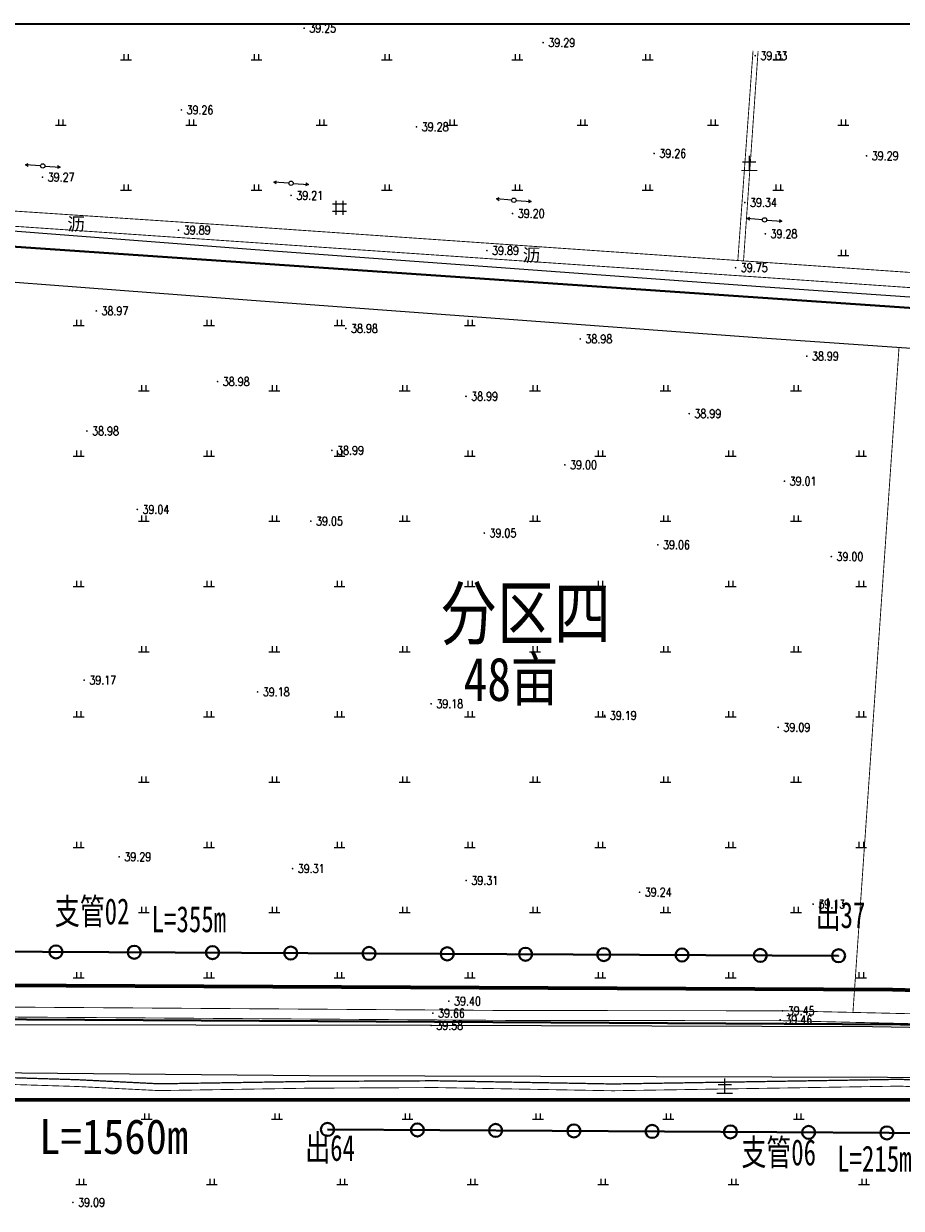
# Model space of a CAD drawing. Extents: x 464172 to 473094, y 3847158 to 3855433.
# Tile 23 of 98: x 466597 to 466799, y 3850790 to 3851062. Entities that reach past the tile are written whole.
import ezdxf
from ezdxf.enums import TextEntityAlignment as Align

# ---------------------------------------------------------------- set-up
doc = ezdxf.new("R2010")
doc.units = 0
doc.linetypes.add('X2', pattern=[10, 8, -2])
doc.linetypes.add('X3', pattern=[5, 4, -1])
doc.layers.get('0').update_dxf_attribs({"linetype": 'CONTINUOUS'})
for name, color, linetype in [('DLSS', 4, 'CONTINUOUS'), ('DMTZ', 3, 'CONTINUOUS'), ('GCD', 9, 'CONTINUOUS'), ('GXYZ', 8, 'CONTINUOUS'), ('SXSS', 5, 'CONTINUOUS'), ('ZBTZ', 8, 'CONTINUOUS'), ('道路', 4, 'CONTINUOUS')]:
    doc.layers.add(name, color=color, linetype=linetype)
for name, color, linetype, lineweight in [('出水口', 3, 'CONTINUOUS', 30), ('干管', 1, 'CONTINUOUS', 30), ('支管', 3, 'CONTINUOUS', 30)]:
    doc.layers.add(name, color=color, linetype=linetype, lineweight=lineweight)
doc.styles.add('HZ', font='rs.shx', dxfattribs={"width": 0.8, "bigfont": 'hztxt.shx'})
doc.styles.get("Standard").update_dxf_attribs({"font": 'rs.shx', "bigfont": 'hztxt.shx'})
doc.styles.add('黑体', font='simhei.ttf')
doc.linetypes.add('10411', pattern='A,2,[150,AAA.SHX,S=1,R=0,X=0,Y=1],2,[151,AAA.SHX,S=1,R=0,X=0,Y=3],1e-11', length=4)
doc.linetypes.add('712B', pattern='A,4,-1,4,-1,4,-1,[167,AAA.SHX,S=0.5,R=0,X=0,Y=0],8,[168,AAA.SHX,S=0.5,R=0,X=0,Y=0],-1', length=24)

# ---------------------------------------------------------------- blocks, each defined once
blk = doc.blocks.new('GC200')
at = {"linetype": 'Continuous', "const_width": 0.2, "flags": 128}
blk.add_lwpolyline([(-0.1, 0, 1), (0.1, 0, 1)], format="xyb", close=True, dxfattribs=at)
blk = doc.blocks.new('gc013b')
at = {"linetype": 'Continuous'}
blk.add_line((0.5, 0), (4, 0), dxfattribs=at)
at = {"linetype": 'Continuous', "flags": 128}
blk.add_lwpolyline([(3.39, 0.35), (4, 0), (3.39, -0.35)], dxfattribs=at)
blk = doc.blocks.new('gc170')
at = {"linetype": 'Continuous'}
blk.add_circle((0, 0), 0.5, dxfattribs=at)
blk = doc.blocks.new('gc146')
for points in [[(1.6, 0.82), (-1.6, 0.82)], [(-0.8, -1.58), (-0.8, 1.62)], [(0.8, 1.62), (0.8, -1.58)], [(-1.6, -0.78), (1.6, -0.78)]]:
    blk.add_lwpolyline(points)
blk = doc.blocks.new('gc119')
for p, q in [((-1.25, 0), (1.25, 0)), ((-0.5, 1.3), (-0.5, 0)), ((0.5, 1.3), (0.5, 0))]:
    blk.add_line(p, q)
blk = doc.blocks.new('1243124123')
at = {"layer": 'DLSS', "color": 8, "linetype": 'X3', "const_width": 0.2, "elevation": 39.75, "flags": 128}
blk.add_lwpolyline([(767.88, -113.45), (771.38, -65.19)], dxfattribs=at)
at = {"layer": 'DLSS', "color": 8, "linetype": 'Continuous', "const_width": 0.2, "elevation": 39.33, "flags": 128}
blk.add_lwpolyline([(772.54, -65.27), (769.19, -113.53)], dxfattribs=at)
at = {"layer": 'DLSS', "color": 8, "linetype": 'Continuous', "const_width": 0.2, "flags": 128}
for points in [[(893.98, -125.66), (773.28, -117.29), (567.36, -103.23), (485.48, -97.16), (326.65, -85.7), (182.32, -74.99), (137.51, -73.31), (136.35, -73.49), (135.88, -73.71), (135.31, -86.95), (132.44, -141.32), (123.25, -281.49), (123.02, -284.37)], [(122.86, -286.36), (179.81, -287.06), (281.51, -287.33), (417.13, -286.58), (527.7, -286.22), (561.11, -287.13), (714.57, -288.18), (778.12, -288.25), (868.55, -290.33), (882.52, -290.45), (884.3, -290.62), (884.74, -290.86), (884.7, -291.69)], [(597.62, -302.81), (615.93, -303.38), (634.73, -304.32), (669.14, -303.77), (698.28, -303.62), (739.16, -304.36), (805.22, -303.29), (859.27, -306.11), (865.1, -307.65), (869.55, -308.32), (872.17, -307.72), (876.98, -306.12), (884.15, -305.24)]]:
    blk.add_lwpolyline(points, dxfattribs=at)
at = {"layer": 'DLSS', "color": 8, "linetype": 'X2', "const_width": 0.2, "elevation": 39.47, "flags": 128}
blk.add_lwpolyline([(895.9, -122.29), (773.76, -113.84), (652.77, -105.46), (568.24, -99.86), (484.19, -93.74), (450.7, -91.21)], dxfattribs=at)
at = {"layer": 'DLSS', "color": 8, "linetype": 'X2', "const_width": 0.2, "flags": 128}
blk.add_lwpolyline([(123.02, -284.37), (179.83, -284.78), (281.5, -285.05), (417.12, -284.3), (527.73, -283.94), (561.15, -284.85), (714.58, -285.9), (778.15, -285.97), (868.6, -288.05), (884.47, -288.39)], dxfattribs=at)
at = {"layer": 'DLSS', "color": 8, "linetype": 'X3', "const_width": 0.3, "flags": 128}
blk.add_lwpolyline([(314.24, -301.39), (338.67, -301.39), (361.63, -301.73), (402.47, -302.2), (410.24, -304.28), (414.71, -304.51), (419.71, -302.92), (423.39, -301.85), (438.89, -302.08), (507.7, -300.56), (539.32, -300.9), (567.61, -301.07), (597.65, -301.26), (615.99, -301.82), (634.75, -302.76), (669.12, -302.22), (698.29, -302.06), (739.16, -302.8), (805.25, -301.73), (859.51, -304.57), (865.41, -306.12), (869.49, -306.74), (871.75, -306.22), (876.63, -304.59), (884.12, -303.67)], dxfattribs=at)
at = {"layer": 'DMTZ', "color": 8, "linetype": '10411', "elevation": 39.96, "flags": 128}
for points in [[(893.83, -127.85), (773.13, -119.48), (656.88, -110.96), (556.17, -103.23), (484.58, -98.13), (327.04, -86.87), (181.96, -76.04), (137.41, -74.17)], [(136.61, -86.22), (181.28, -87.69), (326.19, -98.5), (483.75, -109.76), (555.31, -114.86), (656.01, -122.59), (772.3, -131.11), (877.51, -138.4), (893.37, -139.23)]]:
    blk.add_lwpolyline(points, dxfattribs=at)
at = {"layer": 'DMTZ', "color": 8, "linetype": '10411', "flags": 128}
for points in [[(884.36, -291.67), (881.85, -291.32), (875.68, -291.03), (798.86, -289.65), (697.33, -289.35), (588.98, -289.17), (546.93, -288.82), (545.49, -289.12), (543.44, -289.76), (542.3, -290.47)], [(541.82, -299.82), (545.21, -299.67), (669.29, -300.84), (828.88, -301.29), (879.84, -301.25), (884.05, -301.12), (884.05, -301.12)]]:
    blk.add_lwpolyline(points, dxfattribs=at)
at = {"layer": 'ZBTZ', "color": 8, "linetype": 'Continuous', "const_width": 0.2, "flags": 128}
blk.add_lwpolyline([(794.36, -286.34), (804.96, -133.38)], dxfattribs=at)
at = {"layer": 'GCD', "color": 8, "linetype": 'Continuous'}
ref = blk.add_blockref('GC200', (668.11, -60.01, 39.25), dxfattribs=at)
ref.add_attrib('height', '39.25', dxfattribs={"linetype": 'Continuous', "height": 2, "style": 'HZ', "width": 0.8}).set_placement((669.31, -60.01), align=Align.MIDDLE_LEFT)
ref = blk.add_blockref('GC200', (723.1, -63.33, 39.29), dxfattribs=at)
ref.add_attrib('height', '39.29', dxfattribs={"linetype": 'Continuous', "height": 2, "style": 'HZ', "width": 0.8}).set_placement((724.3, -63.33), align=Align.MIDDLE_LEFT)
ref = blk.add_blockref('GC200', (771.87, -66.33, 39.33), dxfattribs=at)
ref.add_attrib('height', '39.33', dxfattribs={"linetype": 'Continuous', "height": 2, "style": 'HZ', "width": 0.8}).set_placement((773.07, -66.33), align=Align.MIDDLE_LEFT)
ref = blk.add_blockref('GC200', (639.89, -78.81, 39.26), dxfattribs=at)
ref.add_attrib('height', '39.26', dxfattribs={"linetype": 'Continuous', "height": 2, "style": 'HZ', "width": 0.8}).set_placement((641.09, -78.81), align=Align.MIDDLE_LEFT)
ref = blk.add_blockref('GC200', (693.98, -82.69, 39.28), dxfattribs=at)
ref.add_attrib('height', '39.28', dxfattribs={"linetype": 'Continuous', "height": 2, "style": 'HZ', "width": 0.8}).set_placement((695.18, -82.69), align=Align.MIDDLE_LEFT)
ref = blk.add_blockref('GC200', (748.63, -88.8, 39.26), dxfattribs=at)
ref.add_attrib('height', '39.26', dxfattribs={"linetype": 'Continuous', "height": 2, "style": 'HZ', "width": 0.8}).set_placement((749.83, -88.8), align=Align.MIDDLE_LEFT)
ref = blk.add_blockref('GC200', (797.49, -89.38, 39.29), dxfattribs=at)
ref.add_attrib('height', '39.29', dxfattribs={"linetype": 'Continuous', "height": 2, "style": 'HZ', "width": 0.8}).set_placement((798.69, -89.38), align=Align.MIDDLE_LEFT)
ref = blk.add_blockref('GC200', (607.95, -94.27, 39.27), dxfattribs=at)
ref.add_attrib('height', '39.27', dxfattribs={"linetype": 'Continuous', "height": 2, "style": 'HZ', "width": 0.8}).set_placement((609.15, -94.27), align=Align.MIDDLE_LEFT)
ref = blk.add_blockref('GC200', (665.12, -98.46, 39.21), dxfattribs=at)
ref.add_attrib('height', '39.21', dxfattribs={"linetype": 'Continuous', "height": 2, "style": 'HZ', "width": 0.8}).set_placement((666.32, -98.46), align=Align.MIDDLE_LEFT)
ref = blk.add_blockref('GC200', (769.48, -100.11, 39.34), dxfattribs=at)
ref.add_attrib('height', '39.34', dxfattribs={"linetype": 'Continuous', "height": 2, "style": 'HZ', "width": 0.8}).set_placement((770.68, -100.11), align=Align.MIDDLE_LEFT)
ref = blk.add_blockref('GC200', (716.08, -102.63, 39.2), dxfattribs=at)
ref.add_attrib('height', '39.20', dxfattribs={"linetype": 'Continuous', "height": 2, "style": 'HZ', "width": 0.8}).set_placement((717.28, -102.63), align=Align.MIDDLE_LEFT)
ref = blk.add_blockref('GC200', (639.24, -106.45, 39.89), dxfattribs=at)
ref.add_attrib('height', '39.89', dxfattribs={"linetype": 'Continuous', "height": 2, "style": 'HZ', "width": 0.8}).set_placement((640.44, -106.45), align=Align.MIDDLE_LEFT)
ref = blk.add_blockref('GC200', (774.21, -107.3, 39.28), dxfattribs=at)
ref.add_attrib('height', '39.28', dxfattribs={"linetype": 'Continuous', "height": 2, "style": 'HZ', "width": 0.8}).set_placement((775.41, -107.3), align=Align.MIDDLE_LEFT)
ref = blk.add_blockref('GC200', (710.17, -111.16, 39.88), dxfattribs=at)
ref.add_attrib('height', '39.89', dxfattribs={"linetype": 'Continuous', "height": 2, "style": 'HZ', "width": 0.8}).set_placement((711.37, -111.16, 39.88), align=Align.MIDDLE_LEFT)
ref = blk.add_blockref('GC200', (767.37, -115.08, 39.75), dxfattribs=at)
ref.add_attrib('height', '39.75', dxfattribs={"linetype": 'Continuous', "height": 2, "style": 'HZ', "width": 0.8}).set_placement((768.57, -115.08), align=Align.MIDDLE_LEFT)
ref = blk.add_blockref('GC200', (620.33, -125.03, 38.97), dxfattribs=at)
ref.add_attrib('height', '38.97', dxfattribs={"linetype": 'Continuous', "height": 2, "style": 'HZ', "width": 0.8}).set_placement((621.53, -125.03), align=Align.MIDDLE_LEFT)
ref = blk.add_blockref('GC200', (677.71, -129.07, 38.98), dxfattribs=at)
ref.add_attrib('height', '38.98', dxfattribs={"linetype": 'Continuous', "height": 2, "style": 'HZ', "width": 0.8}).set_placement((678.91, -129.07), align=Align.MIDDLE_LEFT)
ref = blk.add_blockref('GC200', (731.64, -131.47, 38.98), dxfattribs=at)
ref.add_attrib('height', '38.98', dxfattribs={"linetype": 'Continuous', "height": 2, "style": 'HZ', "width": 0.8}).set_placement((732.84, -131.47), align=Align.MIDDLE_LEFT)
ref = blk.add_blockref('GC200', (783.73, -135.44, 38.99), dxfattribs=at)
ref.add_attrib('height', '38.99', dxfattribs={"linetype": 'Continuous', "height": 2, "style": 'HZ', "width": 0.8}).set_placement((784.93, -135.44), align=Align.MIDDLE_LEFT)
ref = blk.add_blockref('GC200', (648.22, -141.28, 38.98), dxfattribs=at)
ref.add_attrib('height', '38.98', dxfattribs={"linetype": 'Continuous', "height": 2, "style": 'HZ', "width": 0.8}).set_placement((649.42, -141.28), align=Align.MIDDLE_LEFT)
ref = blk.add_blockref('GC200', (705.36, -144.67, 38.99), dxfattribs=at)
ref.add_attrib('height', '38.99', dxfattribs={"linetype": 'Continuous', "height": 2, "style": 'HZ', "width": 0.8}).set_placement((706.56, -144.67), align=Align.MIDDLE_LEFT)
ref = blk.add_blockref('GC200', (756.7, -148.65, 38.99), dxfattribs=at)
ref.add_attrib('height', '38.99', dxfattribs={"linetype": 'Continuous', "height": 2, "style": 'HZ', "width": 0.8}).set_placement((757.9, -148.65), align=Align.MIDDLE_LEFT)
ref = blk.add_blockref('GC200', (618.17, -152.64, 38.98), dxfattribs=at)
ref.add_attrib('height', '38.98', dxfattribs={"linetype": 'Continuous', "height": 2, "style": 'HZ', "width": 0.8}).set_placement((619.37, -152.64), align=Align.MIDDLE_LEFT)
ref = blk.add_blockref('GC200', (674.52, -157.09, 38.99), dxfattribs=at)
ref.add_attrib('height', '38.99', dxfattribs={"linetype": 'Continuous', "height": 2, "style": 'HZ', "width": 0.8}).set_placement((675.72, -157.09), align=Align.MIDDLE_LEFT)
ref = blk.add_blockref('GC200', (728.11, -160.44, 39), dxfattribs=at)
ref.add_attrib('height', '39.00', dxfattribs={"linetype": 'Continuous', "height": 2, "style": 'HZ', "width": 0.8}).set_placement((729.31, -160.44), align=Align.MIDDLE_LEFT)
ref = blk.add_blockref('GC200', (778.6, -164.19, 39.01), dxfattribs=at)
ref.add_attrib('height', '39.01', dxfattribs={"linetype": 'Continuous', "height": 2, "style": 'HZ', "width": 0.8}).set_placement((779.8, -164.19), align=Align.MIDDLE_LEFT)
ref = blk.add_blockref('GC200', (629.76, -170.67, 39.04), dxfattribs=at)
ref.add_attrib('height', '39.04', dxfattribs={"linetype": 'Continuous', "height": 2, "style": 'HZ', "width": 0.8}).set_placement((630.96, -170.67), align=Align.MIDDLE_LEFT)
ref = blk.add_blockref('GC200', (669.66, -173.38, 39.05), dxfattribs=at)
ref.add_attrib('height', '39.05', dxfattribs={"linetype": 'Continuous', "height": 2, "style": 'HZ', "width": 0.8}).set_placement((670.86, -173.38), align=Align.MIDDLE_LEFT)
ref = blk.add_blockref('GC200', (709.57, -176.1, 39.05), dxfattribs=at)
ref.add_attrib('height', '39.05', dxfattribs={"linetype": 'Continuous', "height": 2, "style": 'HZ', "width": 0.8}).set_placement((710.77, -176.1), align=Align.MIDDLE_LEFT)
ref = blk.add_blockref('GC200', (749.48, -178.81, 39.06), dxfattribs=at)
ref.add_attrib('height', '39.06', dxfattribs={"linetype": 'Continuous', "height": 2, "style": 'HZ', "width": 0.8}).set_placement((750.68, -178.81), align=Align.MIDDLE_LEFT)
ref = blk.add_blockref('GC200', (789.39, -181.53, 39), dxfattribs=at)
ref.add_attrib('height', '39.00', dxfattribs={"linetype": 'Continuous', "height": 2, "style": 'HZ', "width": 0.8}).set_placement((790.59, -181.53), align=Align.MIDDLE_LEFT)
ref = blk.add_blockref('GC200', (617.53, -209.93, 39.17), dxfattribs=at)
ref.add_attrib('height', '39.17', dxfattribs={"linetype": 'Continuous', "height": 2, "style": 'HZ', "width": 0.8}).set_placement((618.73, -209.93), align=Align.MIDDLE_LEFT)
ref = blk.add_blockref('GC200', (657.43, -212.65, 39.18), dxfattribs=at)
ref.add_attrib('height', '39.18', dxfattribs={"linetype": 'Continuous', "height": 2, "style": 'HZ', "width": 0.8}).set_placement((658.63, -212.65), align=Align.MIDDLE_LEFT)
ref = blk.add_blockref('GC200', (697.34, -215.36, 39.18), dxfattribs=at)
ref.add_attrib('height', '39.18', dxfattribs={"linetype": 'Continuous', "height": 2, "style": 'HZ', "width": 0.8}).set_placement((698.54, -215.36), align=Align.MIDDLE_LEFT)
ref = blk.add_blockref('GC200', (737.25, -218.07, 39.19), dxfattribs=at)
ref.add_attrib('height', '39.19', dxfattribs={"linetype": 'Continuous', "height": 2, "style": 'HZ', "width": 0.8}).set_placement((738.45, -218.07), align=Align.MIDDLE_LEFT)
ref = blk.add_blockref('GC200', (777.16, -220.79, 39.09), dxfattribs=at)
ref.add_attrib('height', '39.09', dxfattribs={"linetype": 'Continuous', "height": 2, "style": 'HZ', "width": 0.8}).set_placement((778.36, -220.79), align=Align.MIDDLE_LEFT)
ref = blk.add_blockref('GC200', (625.57, -250.57, 39.29), dxfattribs=at)
ref.add_attrib('height', '39.29', dxfattribs={"linetype": 'Continuous', "height": 2, "style": 'HZ', "width": 0.8}).set_placement((626.77, -250.57), align=Align.MIDDLE_LEFT)
ref = blk.add_blockref('GC200', (665.48, -253.28, 39.31), dxfattribs=at)
ref.add_attrib('height', '39.31', dxfattribs={"linetype": 'Continuous', "height": 2, "style": 'HZ', "width": 0.8}).set_placement((666.68, -253.28), align=Align.MIDDLE_LEFT)
ref = blk.add_blockref('GC200', (705.39, -256, 39.31), dxfattribs=at)
ref.add_attrib('height', '39.31', dxfattribs={"linetype": 'Continuous', "height": 2, "style": 'HZ', "width": 0.8}).set_placement((706.59, -256), align=Align.MIDDLE_LEFT)
ref = blk.add_blockref('GC200', (745.29, -258.71, 39.24), dxfattribs=at)
ref.add_attrib('height', '39.24', dxfattribs={"linetype": 'Continuous', "height": 2, "style": 'HZ', "width": 0.8}).set_placement((746.49, -258.71), align=Align.MIDDLE_LEFT)
ref = blk.add_blockref('GC200', (785.2, -261.43, 39.13), dxfattribs=at)
ref.add_attrib('height', '39.13', dxfattribs={"linetype": 'Continuous', "height": 2, "style": 'HZ', "width": 0.8}).set_placement((786.4, -261.43), align=Align.MIDDLE_LEFT)
ref = blk.add_blockref('GC200', (701.41, -283.77, 39.4), dxfattribs=at)
ref.add_attrib('height', '39.40', dxfattribs={"linetype": 'Continuous', "height": 2, "style": 'HZ', "width": 0.8}).set_placement((702.61, -283.77), align=Align.MIDDLE_LEFT)
ref = blk.add_blockref('GC200', (697.72, -286.53, 39.66), dxfattribs=at)
ref.add_attrib('height', '39.66', dxfattribs={"linetype": 'Continuous', "height": 2, "style": 'HZ', "width": 0.8}).set_placement((698.92, -286.53), align=Align.MIDDLE_LEFT)
ref = blk.add_blockref('GC200', (778.15, -285.97, 39.45), dxfattribs=at)
ref.add_attrib('height', '39.45', dxfattribs={"linetype": 'Continuous', "height": 2, "style": 'HZ', "width": 0.8}).set_placement((779.35, -285.97), align=Align.MIDDLE_LEFT)
ref = blk.add_blockref('GC200', (697.33, -289.35, 39.58), dxfattribs=at)
ref.add_attrib('height', '39.58', dxfattribs={"linetype": 'Continuous', "height": 2, "style": 'HZ', "width": 0.8}).set_placement((698.53, -289.35), align=Align.MIDDLE_LEFT)
ref = blk.add_blockref('GC200', (777.62, -288.06, 39.46), dxfattribs=at)
ref.add_attrib('height', '39.46', dxfattribs={"linetype": 'Continuous', "height": 2, "style": 'HZ', "width": 0.8}).set_placement((778.82, -288.06), align=Align.MIDDLE_LEFT)
ref = blk.add_blockref('GC200', (614.95, -330.03, 39.09), dxfattribs=at)
ref.add_attrib('height', '39.09', dxfattribs={"linetype": 'Continuous', "height": 2, "style": 'HZ', "width": 0.8}).set_placement((616.15, -330.03), align=Align.MIDDLE_LEFT)
at = {"layer": 'GXYZ', "color": 8, "linetype": 'Continuous'}
for p, rotation in [((608.02, -91.68), 176.1307007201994), ((608.02, -91.68), 355.9926915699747), ((665.12, -95.68), 175.9926915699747), ((665.12, -95.68), 355.6479914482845), ((716.36, -99.58), 175.6479914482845), ((716.36, -99.58), 355.5446279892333), ((774.03, -104.08), 175.5446279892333), ((774.03, -104.08), 355.2340037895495)]:
    blk.add_blockref('gc013b', p, dxfattribs=dict(at, rotation=rotation))
for p in [(608.02, -91.68), (665.12, -95.68), (716.36, -99.58), (774.03, -104.08)]:
    blk.add_blockref('gc170', p, dxfattribs=at)
at = {"layer": 'SXSS', "color": 8, "linetype": 'Continuous'}
blk.add_blockref('gc146', (676.26, -101.32, 39.57), dxfattribs=at)
at = {"layer": 'ZBTZ', "color": 8, "linetype": 'Continuous'}
for p in [(627.16, -67.29), (657.16, -67.29), (687.16, -67.29), (717.16, -67.29), (747.16, -67.29), (777.16, -67.29), (612.16, -82.29), (642.16, -82.29), (672.16, -82.29), (702.16, -82.29), (732.16, -82.29), (762.16, -82.29), (792.16, -82.29), (627.16, -97.29), (657.16, -97.29), (687.16, -97.29), (717.16, -97.29), (747.16, -97.29), (777.16, -97.29), (792.16, -112.29), (616.25, -128.39), (646.25, -128.39), (676.25, -128.39), (706.25, -128.39), (631.25, -143.39), (661.25, -143.39), (691.25, -143.39), (721.25, -143.39), (751.25, -143.39), (781.25, -143.39), (616.25, -158.39), (646.25, -158.39), (676.25, -158.39), (706.25, -158.39), (736.25, -158.39), (766.25, -158.39), (796.25, -158.39), (631.25, -173.39), (661.25, -173.39), (691.25, -173.39), (721.25, -173.39), (751.25, -173.39), (781.25, -173.39), (616.25, -188.39), (646.25, -188.39), (676.25, -188.39), (706.25, -188.39), (736.25, -188.39), (766.25, -188.39), (796.25, -188.39), (631.25, -203.39), (661.25, -203.39), (691.25, -203.39), (721.25, -203.39), (751.25, -203.39), (781.25, -203.39), (616.25, -218.39), (646.25, -218.39), (676.25, -218.39), (706.25, -218.39), (736.25, -218.39), (766.25, -218.39), (796.25, -218.39), (631.25, -233.39), (661.25, -233.39), (691.25, -233.39), (721.25, -233.39), (751.25, -233.39), (781.25, -233.39), (616.25, -248.39), (646.25, -248.39), (676.25, -248.39), (706.25, -248.39), (736.25, -248.39), (766.25, -248.39), (796.25, -248.39), (631.25, -263.39), (661.25, -263.39), (691.25, -263.39), (721.25, -263.39), (751.25, -263.39), (781.25, -263.39), (616.25, -278.39), (646.25, -278.39), (676.25, -278.39), (706.25, -278.39), (736.25, -278.39), (766.25, -278.39), (796.25, -278.39), (631.9, -310.91), (661.9, -310.91), (691.9, -310.91), (721.9, -310.91), (751.9, -310.91), (781.9, -310.91), (616.9, -325.91), (646.9, -325.91), (676.9, -325.91), (706.9, -325.91), (736.9, -325.91), (766.9, -325.91), (796.9, -325.91)]:
    blk.add_blockref('gc119', p, dxfattribs=at)
at = {"layer": 'DLSS', "color": 8, "linetype": 'Continuous', "style": '黑体'}
for s, p in [('土', (770.51, -91.1)), ('沥', (615.7, -105.03)), ('沥', (720.43, -112.18)), ('土', (764.88, -303.3))]:
    blk.add_text(s, height=3, dxfattribs=at).set_placement(p, align=Align.MIDDLE)

msp = doc.modelspace()

# ---------------------------------------------------------------- linework, layer by layer
at = {"color": 3, "lineweight": 35}
msp.add_lwpolyline([(465844.44, 3851062.33), (467432.04, 3851062.33), (467432.04, 3849939.67), (465844.44, 3849939.67)], close=True, dxfattribs=at)
at = {"color": 221, "linetype": '712B', "lineweight": 40, "ltscale": 2, "flags": 128}
msp.add_lwpolyline([(466129.69, 3851042.89), (466054.52, 3849966.47), (466700.38, 3849940.82), (466706.35, 3849997.38), (466676.56, 3850003.39), (466707.66, 3850176.21), (466704.46, 3850176.73), (466730.92, 3850374.51), (466728.05, 3850425.3), (466943.88, 3850389.9), (466942.48, 3850321.51), (467106.76, 3850296.39), (467110.13, 3850296.82), (467095.11, 3850976.92)], close=True, dxfattribs=at)
at = {"layer": '出水口', "color": 3, "lineweight": 40}
for centre in [(466604.74, 3850848.92), (466622.74, 3850848.83), (466640.74, 3850848.74), (466658.74, 3850848.65), (466676.74, 3850848.56), (466694.74, 3850848.47), (466712.74, 3850848.38), (466730.74, 3850848.29), (466748.74, 3850848.2), (466766.74, 3850848.11), (466784.74, 3850848.02), (466667.19, 3850808.08), (466687.86, 3850807.96), (466705.86, 3850807.85), (466723.86, 3850807.74), (466741.86, 3850807.63), (466759.86, 3850807.52), (466777.86, 3850807.41), (466795.86, 3850807.3)]:
    msp.add_circle(centre, 1.5, dxfattribs=at)
at = {"layer": '干管', "color": 1, "linetype": 'Continuous', "lineweight": 70, "flags": 128}
for points in [[(466448.63, 3850841.98), (466797.18, 3850840.25), (466939.35, 3850836.51), (467095.15, 3850835.95)], [(466428.94, 3850814.88), (466887.51, 3850814.99), (466887.95, 3850832.07), (467095.5, 3850832.09)]]:
    msp.add_lwpolyline(points, dxfattribs=at)
at = {"layer": '支管', "color": 3, "lineweight": 40, "flags": 128}
for points in [[(466433.74, 3850849.77), (466784.74, 3850848.02), (466784.74, 3850848.02), (466784.74, 3850848.02)], [(466873.86, 3850806.83), (466667.19, 3850808.08)]]:
    msp.add_lwpolyline(points, dxfattribs=at)
at = {"layer": '道路', "linetype": 'Continuous', "lineweight": 40, "elevation": 39.24, "flags": 128}
msp.add_lwpolyline([(466115.42, 3850836.09), (466879.39, 3850831.76), (466881.19, 3850830.92), (467095.73, 3850829.89)], dxfattribs=at)

# ---------------------------------------------------------------- block references
at = {"linetype": 'Continuous'}
msp.add_blockref('1243124123', (465993.69, 3851121.34), dxfattribs=at)

# ---------------------------------------------------------------- texts
at = {"color": 1, "linetype": 'Continuous', "lineweight": 50, "attachment_point": 1}
for s, insert, char_height in [('{\\fSimSun|b0|i0|c134|p2;\\W0.8;分区四}', (466693.11, 3850932.78, 0.32), 12), ('{\\fSimSun|b0|i0|c134|p2;\\W0.8;48亩}', (466698.5, 3850916.63), 10)]:
    msp.add_mtext(s, dxfattribs=dict(at, insert=insert, char_height=char_height))
at = {"color": 3, "lineweight": 40, "char_height": 6, "width": 34.7286, "attachment_point": 1}
for s, insert in [('{\\fSimHei|b0|i0|c134|p2;\\W0.7;支管02}', (466604.48, 3850861.23)), ('{\\fSimHei|b0|i0|c134|p2;\\W0.7;出37}', (466779.47, 3850860.39)), ('{\\fSimHei|b0|i0|c134|p2;\\W0.7;L=355m}', (466626.74, 3850859.45)), ('{\\fSimHei|b0|i0|c134|p2;\\W0.7;出64}', (466662.07, 3850806.85)), ('{\\fSimHei|b0|i0|c134|p2;\\W0.7;支管06}', (466762.39, 3850805.82)), ('{\\fSimHei|b0|i0|c134|p2;\\W0.7;L=215m}', (466784.4, 3850804.36))]:
    msp.add_mtext(s, dxfattribs=dict(at, insert=insert))
at = {"color": 1, "linetype": 'Continuous', "lineweight": 50, "insert": (466600.87, 3850810.45), "char_height": 8, "width": 34.7286, "attachment_point": 1}
msp.add_mtext('{\\fSimHei|b0|i0|c134|p2;\\W0.9;L=1560m}', dxfattribs=at)

doc.saveas('drawing.dxf')
